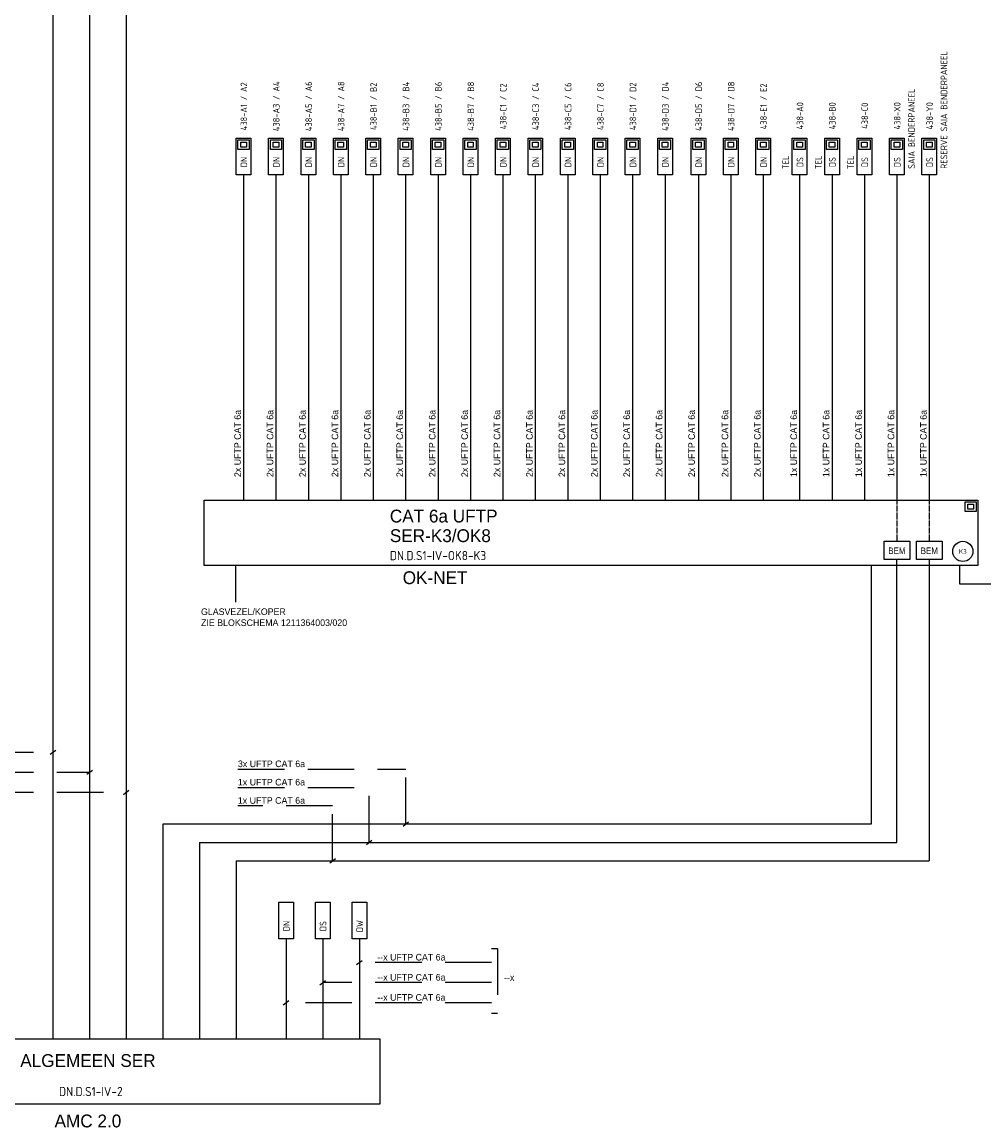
# Model space of a CAD drawing. Header units: millimetres. Extents: x -54 to 1704, y -342 to 469.
# Tile 15 of 17: x 1301 to 1564, y -342 to -41. Entities that reach past the tile are written whole.
import ezdxf
from ezdxf.enums import TextEntityAlignment as Align

# ---------------------------------------------------------------- set-up
doc = ezdxf.new("R2010")
doc.units = ezdxf.units.MM
doc.linetypes.add('DASHED', pattern=[19.05, 12.7, -6.35])
for name, color, linetype in [('AT$1A---_BIJSCHRIFT', 7, 'Continuous'), ('AT$1A---_TEKST', 2, 'Continuous'), ('E--L6100', 3, 'Continuous'), ('E--L6400', 3, 'Continuous'), ('EB6122--_ATTRIB', 2, 'Continuous'), ('EB6441--_ATTRIB', 2, 'Continuous'), ('EL6122--_AARD-NEN3134', 3, 'Continuous'), ('EL6441--_DN', 7, 'Continuous')]:
    doc.layers.add(name, color=color, linetype=linetype)
doc.styles.add('1_8', font='ISO.shx', dxfattribs={"height": 1.8})
doc.styles.add('2_5', font='iso.shx', dxfattribs={"height": 2.5})
doc.styles.add('GBB_ISOP', font='b-gbp3.shx')
doc.styles.add('NORATT', font='isocp.shx')
doc.styles.add('Normaal_staand', font='iso.shx')

# ---------------------------------------------------------------- blocks, each defined once
blk = doc.blocks.new('ES3134')
at = {"color": 0}
blk.add_circle((0, 0), 5.5, dxfattribs=at)
at = {"style": '1_8', "flags": 8}
blk.add_attdef('M_CODE', text='', height=1.8, dxfattribs=at).set_placement((0, 0), align=Align.MIDDLE_CENTER)
at = {"color": 0, "style": '2_5', "flags": 8}
blk.add_attdef('CODE', text='', height=2.5, dxfattribs=at).set_placement((0, 0), align=Align.MIDDLE)
blk = doc.blocks.new('DATA-LS3')
at = {"layer": 'E--L6400', "color": 2, "linetype": 'Continuous'}
blk.add_line((3.1, 0), (0, 0), dxfattribs=at)
for points in [[(13.1, -2), (3.1, -2), (3.1, 2), (13.1, 2)], [(12.63, 1.53), (12.63, -1.54), (10.01, -1.54), (10.01, 1.53)], [(11.98, 0.76), (11.98, -0.77), (10.67, -0.77), (10.67, 0.76)]]:
    blk.add_lwpolyline(points, close=True, dxfattribs=at)
at = {"style": 'NORATT'}
for tag, flags, p in [('CODE', 9, (8.06, 6.75)), ('M_CODE', 8, (8.06, 3.75))]:
    blk.add_attdef(tag, text='', height=1.8, dxfattribs=dict(at, flags=flags)).set_placement(p, align=Align.MIDDLE_CENTER)
for tag, flags, p in [('PANEEL', 9, (0, 3)), ('GRP', 8, (0, -5)), ('RUIMTE', 9, (0, -7.5))]:
    blk.add_attdef(tag, text='', height=1.8, dxfattribs=dict(at, flags=flags)).set_placement(p, align=Align.MIDDLE_LEFT)
at = {"color": 1, "style": 'NORATT'}
blk.add_attdef('DATACODE', text='', height=1.8, dxfattribs=at).set_placement((8.06, 3.75), align=Align.MIDDLE_CENTER)
blk.add_attdef('DATA-TST', text='', height=1.8, dxfattribs=at).set_placement((4.62, 0), align=Align.MIDDLE_LEFT)

msp = doc.modelspace()

# ---------------------------------------------------------------- linework, layer by layer
at = {"color": 1}
for p, q in [((1309.55, -16.95), (1309.55, -318.3)), ((1319.55, -21.95), (1319.55, -318.3)), ((1329.55, -26.95), (1329.55, -318.3)), ((1359.37, -189.18), (1359.37, -199.18)), ((1532.85, -189.18), (1532.85, -259.71)), ((1539.85, -264.71), (1539.85, -187.57)), ((1548.69, -187.57), (1548.69, -269.71)), ((1308.8, -240.64), (1310.31, -239.5)), ((1318.8, -246.12), (1320.31, -244.99)), ((1328.8, -251.61), (1330.31, -250.47)), ((1339.55, -259.71), (1339.55, -318.3)), ((1532.85, -259.71), (1339.55, -259.71)), ((1339.55, -259.71), (1339.55, -318.3)), ((1405.11, -260.28), (1406.62, -259.14)), ((1349.55, -264.71), (1349.55, -318.3)), ((1349.55, -264.71), (1539.85, -264.71)), ((1395.11, -265.28), (1396.62, -264.14)), ((1359.55, -269.71), (1548.69, -269.71)), ((1359.55, -269.71), (1359.55, -318.3)), ((1385.11, -270.28), (1386.62, -269.14)), ((1373.17, -294.13), (1373.17, -318.3)), ((1383.17, -294.13), (1383.17, -318.3)), ((1393.17, -294.13), (1393.17, -318.3)), ((1392.42, -298.04), (1393.92, -296.91)), ((1382.42, -303.53), (1383.92, -302.39)), ((1372.42, -309.01), (1373.92, -307.88))]:
    msp.add_line(p, q, dxfattribs=at)
at = {"color": 3}
for p, q in [((1350.82, -171.34), (1561.96, -171.34)), ((1350.82, -189.18), (1350.82, -171.34)), ((1561.96, -171.34), (1561.96, -189.18)), ((1561.96, -189.18), (1350.82, -189.18))]:
    msp.add_line(p, q, dxfattribs=at)
at = {"color": 1, "linetype": 'DASHED', "ltscale": 0.02}
for p, q in [((1539.85, -171.34), (1539.85, -182.57)), ((1548.69, -171.34), (1548.69, -182.57))]:
    msp.add_line(p, q, dxfattribs=at)
at = {"color": 1, "linetype": 'DASHED'}
for p, q in [((1253.46, -240.07), (1309.55, -240.07)), ((1253.46, -245.56), (1319.55, -245.56)), ((1360.04, -244.71), (1405.87, -244.71)), ((1405.86, -259.71), (1405.86, -244.71)), ((1360.03, -249.71), (1395.86, -249.71)), ((1395.86, -264.71), (1395.86, -249.71)), ((1253.46, -251.04), (1329.55, -251.04)), ((1385.86, -254.71), (1360.02, -254.71)), ((1385.86, -269.71), (1385.86, -254.71)), ((1429.26, -293.61), (1430.86, -293.61)), ((1430.86, -293.61), (1430.86, -311.39)), ((1429.26, -297.47), (1393.17, -297.47)), ((1429.26, -302.96), (1383.17, -302.96)), ((1429.26, -308.45), (1373.17, -308.45)), ((1430.86, -311.39), (1429.26, -311.39))]:
    msp.add_line(p, q, dxfattribs=at)
at = {"color": 1}
for points in [[(1536.35, -182.57), (1543.35, -182.57), (1543.35, -187.57), (1536.35, -187.57)], [(1545.19, -182.57), (1552.19, -182.57), (1552.19, -187.57), (1545.19, -187.57)]]:
    msp.add_lwpolyline(points, close=True, dxfattribs=at)
msp.add_lwpolyline([(1556.96, -189.18), (1556.96, -194.18), (1575.02, -194.18), (1575.02, -189.18)], dxfattribs=at)
at = {"color": 3}
msp.add_lwpolyline([(1239.47, -318.3), (1398.72, -318.3), (1398.72, -336.14), (1239.47, -336.14)], close=True, dxfattribs=at)
at = {"layer": 'E--L6100', "color": 1}
msp.add_line((1361.56, -85.69), (1361.56, -171.34), dxfattribs=at)
for points in [[(1370.41, -85.69), (1370.41, -171.34)], [(1379.26, -85.69), (1379.26, -171.34)], [(1388.1, -85.69), (1388.1, -171.34)], [(1396.95, -85.69), (1396.95, -171.34)], [(1405.8, -85.69), (1405.8, -171.34)], [(1414.65, -85.69), (1414.65, -171.34)], [(1423.49, -85.69), (1423.49, -171.34)], [(1432.34, -85.69), (1432.34, -171.34)], [(1441.19, -85.69), (1441.19, -171.34)], [(1450.04, -85.69), (1450.04, -171.34)], [(1458.88, -85.69), (1458.88, -171.34)], [(1467.73, -85.69), (1467.73, -171.34)], [(1476.58, -85.69), (1476.58, -171.34)], [(1485.69, -85.69), (1485.69, -171.34)], [(1494.53, -85.69), (1494.53, -171.34)], [(1503.38, -85.69), (1503.38, -171.34)], [(1513.3, -85.69), (1513.3, -171.34)], [(1522.15, -85.69), (1522.15, -171.34)], [(1531, -85.69), (1531, -171.34)], [(1539.85, -85.69), (1539.85, -171.34)], [(1548.69, -85.69), (1548.69, -171.34)]]:
    msp.add_lwpolyline(points, dxfattribs=at)
at = {"layer": 'E--L6400', "color": 2, "linetype": 'Continuous'}
for p, q in [((1373.17, -291.02), (1373.17, -294.13)), ((1383.17, -291.02), (1383.17, -294.13)), ((1393.17, -291.02), (1393.17, -294.13))]:
    msp.add_line(p, q, dxfattribs=at)
for points in [[(1558.44, -171.81), (1561.5, -171.81), (1561.5, -174.43), (1558.44, -174.43)], [(1559.2, -172.46), (1560.74, -172.46), (1560.74, -173.77), (1559.2, -173.77)], [(1375.17, -281.02), (1375.17, -291.02), (1371.17, -291.02), (1371.17, -281.02)], [(1385.17, -281.02), (1385.17, -291.02), (1381.17, -291.02), (1381.17, -281.02)], [(1395.17, -281.02), (1395.17, -291.02), (1391.17, -291.02), (1391.17, -281.02)]]:
    msp.add_lwpolyline(points, close=True, dxfattribs=at)

# ---------------------------------------------------------------- block references
at = {"layer": 'EL6122--_AARD-NEN3134'}
ref = msp.add_blockref('ES3134', (1557.84, -185.32), dxfattribs=dict(at, xscale=0.5, yscale=0.5, zscale=0.5))
ref.add_attrib('CODE', 'K3', dxfattribs={"layer": 'EB6122--_ATTRIB', "color": 2, "height": 1.25, "style": 'NORATT', "flags": 8}).set_placement((1557.84, -185.32), align=Align.MIDDLE)
at = {"layer": 'EL6441--_DN'}
ref = msp.add_blockref('DATA-LS3', (1548.69, -85.69), dxfattribs=dict(at, rotation=90))
ref.add_attrib('DATACODE', '438-Y0', dxfattribs={"layer": 'EB6441--_ATTRIB', "color": 1, "height": 1.8, "rotation": 90, "style": 'NORATT'}).set_placement((1548.79, -66.47), align=Align.MIDDLE_CENTER)
ref.add_attrib('DATA-TST', 'DS', dxfattribs={"layer": 'EB6441--_ATTRIB', "color": 1, "height": 1.8, "rotation": 90, "style": 'NORATT'}).set_placement((1548.79, -79.11), align=Align.MIDDLE_CENTER)
ref.add_attrib('GRP', 'RESERVE SAIA BENDERPANEEL', dxfattribs={"layer": 'EB6441--_ATTRIB', "color": 1, "height": 1.8, "rotation": -270, "style": 'NORATT', "oblique": 360, "flags": 8}).set_placement((1552.69, -80.94), align=Align.MIDDLE_LEFT)
ref = msp.add_blockref('DATA-LS3', (1539.85, -85.69), dxfattribs=dict(at, rotation=90))
ref.add_attrib('DATACODE', '438-X0', dxfattribs={"layer": 'EB6441--_ATTRIB', "color": 1, "height": 1.8, "rotation": 90, "style": 'NORATT'}).set_placement((1539.94, -66.47), align=Align.MIDDLE_CENTER)
ref.add_attrib('DATA-TST', 'DS', dxfattribs={"layer": 'EB6441--_ATTRIB', "color": 1, "height": 1.8, "rotation": 90, "style": 'NORATT'}).set_placement((1539.94, -79.11), align=Align.MIDDLE_CENTER)
ref.add_attrib('GRP', 'SAIA BENDERPANEEL', dxfattribs={"layer": 'EB6441--_ATTRIB', "color": 1, "height": 1.8, "rotation": -270, "style": 'NORATT', "oblique": 360, "flags": 8}).set_placement((1543.85, -80.94), align=Align.MIDDLE_LEFT)
ref = msp.add_blockref('DATA-LS3', (1361.56, -85.69), dxfattribs=dict(at, rotation=90))
ref.add_attrib('DATACODE', '438-A1 / A2', dxfattribs={"layer": 'EB6441--_ATTRIB', "color": 1, "height": 1.8, "rotation": 90, "style": 'NORATT'}).set_placement((1361.65, -63.89), align=Align.MIDDLE_CENTER)
ref.add_attrib('DATA-TST', 'DN', dxfattribs={"layer": 'EB6441--_ATTRIB', "color": 1, "height": 1.8, "rotation": 90, "style": 'NORATT'}).set_placement((1361.65, -79.11), align=Align.MIDDLE_CENTER)
ref = msp.add_blockref('DATA-LS3', (1370.41, -85.69), dxfattribs=dict(at, rotation=90))
ref.add_attrib('DATACODE', '438-A3 / A4', dxfattribs={"layer": 'EB6441--_ATTRIB', "color": 1, "height": 1.8, "rotation": 90, "style": 'NORATT'}).set_placement((1370.5, -63.89), align=Align.MIDDLE_CENTER)
ref.add_attrib('DATA-TST', 'DN', dxfattribs={"layer": 'EB6441--_ATTRIB', "color": 1, "height": 1.8, "rotation": 90, "style": 'NORATT'}).set_placement((1370.5, -79.11), align=Align.MIDDLE_CENTER)
ref = msp.add_blockref('DATA-LS3', (1379.26, -85.69), dxfattribs=dict(at, rotation=90))
ref.add_attrib('DATACODE', '438-A5 / A6', dxfattribs={"layer": 'EB6441--_ATTRIB', "color": 1, "height": 1.8, "rotation": 90, "style": 'NORATT'}).set_placement((1379.35, -63.89), align=Align.MIDDLE_CENTER)
ref.add_attrib('DATA-TST', 'DN', dxfattribs={"layer": 'EB6441--_ATTRIB', "color": 1, "height": 1.8, "rotation": 90, "style": 'NORATT'}).set_placement((1379.35, -79.11), align=Align.MIDDLE_CENTER)
ref = msp.add_blockref('DATA-LS3', (1388.1, -85.69), dxfattribs=dict(at, rotation=90))
ref.add_attrib('DATACODE', '438-A7 / A8', dxfattribs={"layer": 'EB6441--_ATTRIB', "color": 1, "height": 1.8, "rotation": 90, "style": 'NORATT'}).set_placement((1388.2, -63.89), align=Align.MIDDLE_CENTER)
ref.add_attrib('DATA-TST', 'DN', dxfattribs={"layer": 'EB6441--_ATTRIB', "color": 1, "height": 1.8, "rotation": 90, "style": 'NORATT'}).set_placement((1388.2, -79.11), align=Align.MIDDLE_CENTER)
ref = msp.add_blockref('DATA-LS3', (1396.95, -85.69), dxfattribs=dict(at, rotation=90))
ref.add_attrib('DATACODE', '438-B1 / B2', dxfattribs={"layer": 'EB6441--_ATTRIB', "color": 1, "height": 1.8, "rotation": 90, "style": 'NORATT'}).set_placement((1397.04, -63.89), align=Align.MIDDLE_CENTER)
ref.add_attrib('DATA-TST', 'DN', dxfattribs={"layer": 'EB6441--_ATTRIB', "color": 1, "height": 1.8, "rotation": 90, "style": 'NORATT'}).set_placement((1397.04, -79.11), align=Align.MIDDLE_CENTER)
ref = msp.add_blockref('DATA-LS3', (1405.8, -85.69), dxfattribs=dict(at, rotation=90))
ref.add_attrib('DATACODE', '438-B3 / B4', dxfattribs={"layer": 'EB6441--_ATTRIB', "color": 1, "height": 1.8, "rotation": 90, "style": 'NORATT'}).set_placement((1405.89, -63.89), align=Align.MIDDLE_CENTER)
ref.add_attrib('DATA-TST', 'DN', dxfattribs={"layer": 'EB6441--_ATTRIB', "color": 1, "height": 1.8, "rotation": 90, "style": 'NORATT'}).set_placement((1405.89, -79.11), align=Align.MIDDLE_CENTER)
ref = msp.add_blockref('DATA-LS3', (1414.65, -85.69), dxfattribs=dict(at, rotation=90))
ref.add_attrib('DATACODE', '438-B5 / B6', dxfattribs={"layer": 'EB6441--_ATTRIB', "color": 1, "height": 1.8, "rotation": 90, "style": 'NORATT'}).set_placement((1414.74, -63.89), align=Align.MIDDLE_CENTER)
ref.add_attrib('DATA-TST', 'DN', dxfattribs={"layer": 'EB6441--_ATTRIB', "color": 1, "height": 1.8, "rotation": 90, "style": 'NORATT'}).set_placement((1414.74, -79.11), align=Align.MIDDLE_CENTER)
ref = msp.add_blockref('DATA-LS3', (1423.49, -85.69), dxfattribs=dict(at, rotation=90))
ref.add_attrib('DATACODE', '438-B7 / B8', dxfattribs={"layer": 'EB6441--_ATTRIB', "color": 1, "height": 1.8, "rotation": 90, "style": 'NORATT'}).set_placement((1423.59, -63.89), align=Align.MIDDLE_CENTER)
ref.add_attrib('DATA-TST', 'DN', dxfattribs={"layer": 'EB6441--_ATTRIB', "color": 1, "height": 1.8, "rotation": 90, "style": 'NORATT'}).set_placement((1423.59, -79.11), align=Align.MIDDLE_CENTER)
ref = msp.add_blockref('DATA-LS3', (1432.34, -85.69), dxfattribs=dict(at, rotation=90))
ref.add_attrib('DATACODE', '438-C1 / C2', dxfattribs={"layer": 'EB6441--_ATTRIB', "color": 1, "height": 1.8, "rotation": 90, "style": 'NORATT'}).set_placement((1432.43, -63.89), align=Align.MIDDLE_CENTER)
ref.add_attrib('DATA-TST', 'DN', dxfattribs={"layer": 'EB6441--_ATTRIB', "color": 1, "height": 1.8, "rotation": 90, "style": 'NORATT'}).set_placement((1432.43, -79.11), align=Align.MIDDLE_CENTER)
ref = msp.add_blockref('DATA-LS3', (1441.19, -85.69), dxfattribs=dict(at, rotation=90))
ref.add_attrib('DATACODE', '438-C3 / C4', dxfattribs={"layer": 'EB6441--_ATTRIB', "color": 1, "height": 1.8, "rotation": 90, "style": 'NORATT'}).set_placement((1441.28, -63.89), align=Align.MIDDLE_CENTER)
ref.add_attrib('DATA-TST', 'DN', dxfattribs={"layer": 'EB6441--_ATTRIB', "color": 1, "height": 1.8, "rotation": 90, "style": 'NORATT'}).set_placement((1441.28, -79.11), align=Align.MIDDLE_CENTER)
ref = msp.add_blockref('DATA-LS3', (1450.04, -85.69), dxfattribs=dict(at, rotation=90))
ref.add_attrib('DATACODE', '438-C5 / C6', dxfattribs={"layer": 'EB6441--_ATTRIB', "color": 1, "height": 1.8, "rotation": 90, "style": 'NORATT'}).set_placement((1450.13, -63.89), align=Align.MIDDLE_CENTER)
ref.add_attrib('DATA-TST', 'DN', dxfattribs={"layer": 'EB6441--_ATTRIB', "color": 1, "height": 1.8, "rotation": 90, "style": 'NORATT'}).set_placement((1450.13, -79.11), align=Align.MIDDLE_CENTER)
ref = msp.add_blockref('DATA-LS3', (1458.88, -85.69), dxfattribs=dict(at, rotation=90))
ref.add_attrib('DATACODE', '438-C7 / C8', dxfattribs={"layer": 'EB6441--_ATTRIB', "color": 1, "height": 1.8, "rotation": 90, "style": 'NORATT'}).set_placement((1458.98, -63.89), align=Align.MIDDLE_CENTER)
ref.add_attrib('DATA-TST', 'DN', dxfattribs={"layer": 'EB6441--_ATTRIB', "color": 1, "height": 1.8, "rotation": 90, "style": 'NORATT'}).set_placement((1458.98, -79.11), align=Align.MIDDLE_CENTER)
ref = msp.add_blockref('DATA-LS3', (1467.73, -85.69), dxfattribs=dict(at, rotation=90))
ref.add_attrib('DATACODE', '438-D1 / D2', dxfattribs={"layer": 'EB6441--_ATTRIB', "color": 1, "height": 1.8, "rotation": 90, "style": 'NORATT'}).set_placement((1467.82, -63.89), align=Align.MIDDLE_CENTER)
ref.add_attrib('DATA-TST', 'DN', dxfattribs={"layer": 'EB6441--_ATTRIB', "color": 1, "height": 1.8, "rotation": 90, "style": 'NORATT'}).set_placement((1467.82, -79.11), align=Align.MIDDLE_CENTER)
ref = msp.add_blockref('DATA-LS3', (1476.58, -85.69), dxfattribs=dict(at, rotation=90))
ref.add_attrib('DATACODE', '438-D3 / D4', dxfattribs={"layer": 'EB6441--_ATTRIB', "color": 1, "height": 1.8, "rotation": 90, "style": 'NORATT'}).set_placement((1476.67, -63.89), align=Align.MIDDLE_CENTER)
ref.add_attrib('DATA-TST', 'DN', dxfattribs={"layer": 'EB6441--_ATTRIB', "color": 1, "height": 1.8, "rotation": 90, "style": 'NORATT'}).set_placement((1476.67, -79.11), align=Align.MIDDLE_CENTER)
ref = msp.add_blockref('DATA-LS3', (1485.69, -85.69), dxfattribs=dict(at, rotation=90))
ref.add_attrib('DATACODE', '438-D5 / D6', dxfattribs={"layer": 'EB6441--_ATTRIB', "color": 1, "height": 1.8, "rotation": 90, "style": 'NORATT'}).set_placement((1485.78, -63.89), align=Align.MIDDLE_CENTER)
ref.add_attrib('DATA-TST', 'DN', dxfattribs={"layer": 'EB6441--_ATTRIB', "color": 1, "height": 1.8, "rotation": 90, "style": 'NORATT'}).set_placement((1485.78, -79.11), align=Align.MIDDLE_CENTER)
ref = msp.add_blockref('DATA-LS3', (1494.53, -85.69), dxfattribs=dict(at, rotation=90))
ref.add_attrib('DATACODE', '438-D7 / D8', dxfattribs={"layer": 'EB6441--_ATTRIB', "color": 1, "height": 1.8, "rotation": 90, "style": 'NORATT'}).set_placement((1494.63, -63.89), align=Align.MIDDLE_CENTER)
ref.add_attrib('DATA-TST', 'DN', dxfattribs={"layer": 'EB6441--_ATTRIB', "color": 1, "height": 1.8, "rotation": 90, "style": 'NORATT'}).set_placement((1494.63, -79.11), align=Align.MIDDLE_CENTER)
ref = msp.add_blockref('DATA-LS3', (1503.38, -85.69), dxfattribs=dict(at, rotation=90))
ref.add_attrib('DATACODE', '438-E1 / E2', dxfattribs={"layer": 'EB6441--_ATTRIB', "color": 1, "height": 1.8, "rotation": 90, "style": 'NORATT'}).set_placement((1503.47, -63.89), align=Align.MIDDLE_CENTER)
ref.add_attrib('DATA-TST', 'DN', dxfattribs={"layer": 'EB6441--_ATTRIB', "color": 1, "height": 1.8, "rotation": 90, "style": 'NORATT'}).set_placement((1503.47, -79.11), align=Align.MIDDLE_CENTER)
ref = msp.add_blockref('DATA-LS3', (1513.3, -85.69), dxfattribs=dict(at, rotation=90))
ref.add_attrib('DATACODE', '438-A0', dxfattribs={"layer": 'EB6441--_ATTRIB', "color": 1, "height": 1.8, "rotation": 90, "style": 'NORATT'}).set_placement((1513.4, -66.47), align=Align.MIDDLE_CENTER)
ref.add_attrib('DATA-TST', 'DS', dxfattribs={"layer": 'EB6441--_ATTRIB', "color": 1, "height": 1.8, "rotation": 90, "style": 'NORATT'}).set_placement((1513.4, -79.11), align=Align.MIDDLE_CENTER)
ref.add_attrib('GRP', 'TEL', dxfattribs={"layer": 'EB6441--_ATTRIB', "color": 1, "height": 1.8, "rotation": -270, "style": 'NORATT', "oblique": 360, "flags": 8}).set_placement((1509.54, -81.05), align=Align.MIDDLE_LEFT)
ref = msp.add_blockref('DATA-LS3', (1522.15, -85.69), dxfattribs=dict(at, rotation=90))
ref.add_attrib('DATACODE', '438-B0', dxfattribs={"layer": 'EB6441--_ATTRIB', "color": 1, "height": 1.8, "rotation": 90, "style": 'NORATT'}).set_placement((1522.24, -66.47), align=Align.MIDDLE_CENTER)
ref.add_attrib('DATA-TST', 'DS', dxfattribs={"layer": 'EB6441--_ATTRIB', "color": 1, "height": 1.8, "rotation": 90, "style": 'NORATT'}).set_placement((1522.24, -79.11), align=Align.MIDDLE_CENTER)
ref.add_attrib('GRP', 'TEL', dxfattribs={"layer": 'EB6441--_ATTRIB', "color": 1, "height": 1.8, "rotation": -270, "style": 'NORATT', "oblique": 360, "flags": 8}).set_placement((1518.39, -81.05), align=Align.MIDDLE_LEFT)
ref = msp.add_blockref('DATA-LS3', (1531, -85.69), dxfattribs=dict(at, rotation=90))
ref.add_attrib('DATACODE', '438-C0', dxfattribs={"layer": 'EB6441--_ATTRIB', "color": 1, "height": 1.8, "rotation": 90, "style": 'NORATT'}).set_placement((1531.09, -66.47), align=Align.MIDDLE_CENTER)
ref.add_attrib('DATA-TST', 'DS', dxfattribs={"layer": 'EB6441--_ATTRIB', "color": 1, "height": 1.8, "rotation": 90, "style": 'NORATT'}).set_placement((1531.09, -79.11), align=Align.MIDDLE_CENTER)
ref.add_attrib('GRP', 'TEL', dxfattribs={"layer": 'EB6441--_ATTRIB', "color": 1, "height": 1.8, "rotation": -270, "style": 'NORATT', "oblique": 360, "flags": 8}).set_placement((1527.23, -81.05), align=Align.MIDDLE_LEFT)

# ---------------------------------------------------------------- texts
at = {"layer": 'AT$1A---_BIJSCHRIFT', "color": 2, "style": 'Normaal_staand'}
msp.add_text('DN.D.S1-IV-OK8-K3', height=2.5, dxfattribs=at).set_placement((1401.5, -186.46), align=Align.MIDDLE_LEFT)
msp.add_text('DN.D.S1-IV-2', height=2.5, dxfattribs=at).set_placement((1311.21, -334.67), align=Align.BOTTOM_LEFT)
at = {"layer": 'AT$1A---_TEKST', "style": 'GBB_ISOP'}
for s, p in [('2x UFTP CAT 6a', (1361.39, -165.04)), ('2x UFTP CAT 6a', (1370.24, -165.04)), ('2x UFTP CAT 6a', (1379.09, -165.04)), ('2x UFTP CAT 6a', (1387.94, -165.04)), ('2x UFTP CAT 6a', (1396.78, -165.04)), ('2x UFTP CAT 6a', (1405.63, -165.04)), ('2x UFTP CAT 6a', (1414.48, -165.04)), ('2x UFTP CAT 6a', (1423.33, -165.04)), ('2x UFTP CAT 6a', (1432.17, -165.04)), ('2x UFTP CAT 6a', (1441.02, -165.04)), ('2x UFTP CAT 6a', (1449.87, -165.04)), ('2x UFTP CAT 6a', (1458.72, -165.04)), ('2x UFTP CAT 6a', (1467.56, -165.04)), ('2x UFTP CAT 6a', (1476.41, -165.04)), ('2x UFTP CAT 6a', (1485.26, -165.04)), ('2x UFTP CAT 6a', (1494.37, -165.04)), ('2x UFTP CAT 6a', (1503.21, -165.04)), ('1x UFTP CAT 6a', (1513.14, -165.04)), ('1x UFTP CAT 6a', (1521.98, -165.04)), ('1x UFTP CAT 6a', (1530.83, -165.04)), ('1x UFTP CAT 6a', (1539.68, -165.04)), ('1x UFTP CAT 6a', (1548.53, -165.04))]:
    msp.add_text(s, height=1.8, rotation=90, dxfattribs=at).set_placement(p, align=Align.BOTTOM_LEFT)
at = {"layer": 'AT$1A---_TEKST', "color": 3, "style": 'GBB_ISOP'}
for s, p in [('CAT 6a UFTP', (1401.49, -175.68)), ('SER-K3/OK8', (1401.49, -181.03))]:
    msp.add_text(s, height=3.5, dxfattribs=at).set_placement(p, align=Align.MIDDLE_LEFT)
at = {"layer": 'AT$1A---_TEKST', "style": 'GBB_ISOP', "width": 0.9}
for p in [(1539.85, -186.59), (1548.7, -186.59)]:
    msp.add_text('BEM', height=1.8, dxfattribs=at).set_placement(p, align=Align.BOTTOM_CENTER)
at = {"layer": 'AT$1A---_TEKST', "color": 3, "style": 'GBB_ISOP'}
for s, p in [('OK-NET', (1413.84, -192.49)), ('ALGEMEEN SER', (1319.1, -324.23)), ('AMC 2.0', (1319.1, -340.7))]:
    msp.add_text(s, height=3.5, dxfattribs=at).set_placement(p, align=Align.MIDDLE)
at = {"layer": 'AT$1A---_TEKST', "style": 'GBB_ISOP'}
for s, p in [('GLASVEZEL/KOPER', (1349.96, -203.21)), ('ZIE BLOKSCHEMA 1211364003/020', (1349.96, -206.21)), ('3x UFTP CAT 6a', (1360.04, -244.71)), ('1x UFTP CAT 6a', (1360.03, -249.71)), ('1x UFTP CAT 6a', (1360.02, -254.71)), ('--x UFTP CAT 6a', (1398.08, -297.47)), ('--x UFTP CAT 6a', (1398.08, -302.96)), ('--x UFTP CAT 6a', (1398.08, -308.45))]:
    msp.add_text(s, height=1.8, dxfattribs=at).set_placement(p, align=Align.BOTTOM_LEFT)
at = {"layer": 'AT$1A---_TEKST', "insert": (1432.67, -300.68), "char_height": 1.8, "width": 73.5, "attachment_point": 1, "style": 'GBB_ISOP'}
msp.add_mtext('--x', dxfattribs=at)
at = {"layer": 'EB6441--_ATTRIB', "color": 1, "style": 'NORATT'}
for s, p in [('DN', (1373.26, -287.55)), ('DS', (1383.26, -287.55)), ('DW', (1393.26, -287.55))]:
    msp.add_text(s, height=1.8, rotation=90, dxfattribs=at).set_placement(p, align=Align.MIDDLE_CENTER)

doc.saveas('drawing.dxf')
